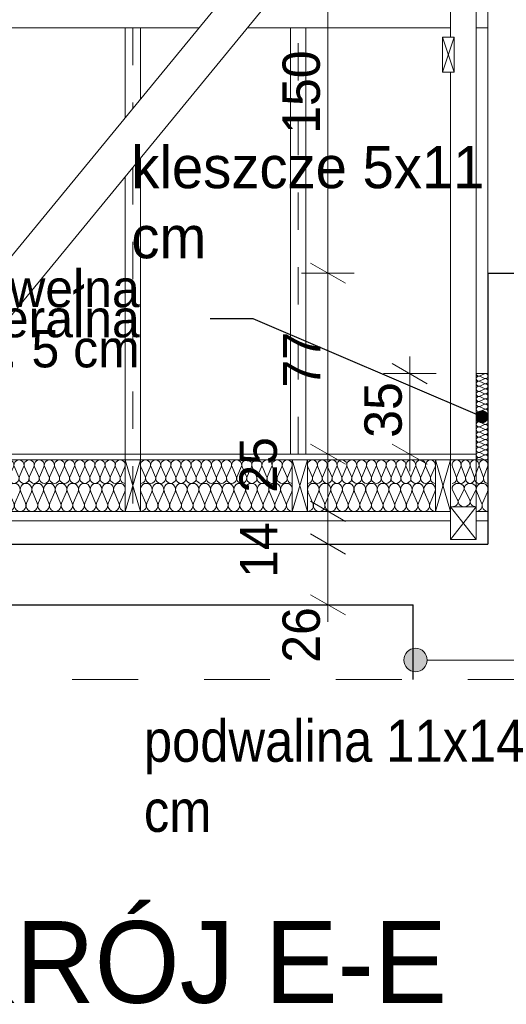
# Model space of a CAD drawing. Extents: x -547885 to -186295, y -25370 to 156194.
# Tile 138 of 256: x -457680 to -455597, y -7930 to -3715. Entities that reach past the tile are written whole.
import ezdxf

# ---------------------------------------------------------------- set-up
doc = ezdxf.new("R2010")
doc.units = 0
doc.header["$MEASUREMENT"] = 0
doc.linetypes.add('Dashed', pattern=[564.444447, 282.222223, -282.222223])
doc.linetypes.add('Przerywana', pattern=[320, 160, -160])
for name, color, linetype in [('Arch ocieplenie', 7, 'Continuous'), ('Arch opisy', 7, 'Continuous'), ('INWENT WYMIARY', 7, 'Continuous')]:
    doc.layers.add(name, color=color, linetype=linetype)
for name, color, linetype, lineweight, true_color in [('Arch ocieplenie_Nr_Pióra__4', 7, 'Continuous', 13, 0x029e21), ('Arch ocieplenie_Nr_Pióra__44', 7, 'Continuous', 9, 0x029e21), ('Arch wykończenie_Nr_Pióra__3', 7, 'Continuous', 18, 0xff6600), ('INWENT KONST. DREWNIANA_Nr_Pióra__2', 7, 'Continuous', 13, 0x7f7f7f)]:
    doc.layers.add(name, color=color, linetype=linetype, lineweight=lineweight, true_color=true_color)
for name, color, linetype, lineweight in [('Arch opisy_Nr_Pióra__21', 7, 'Continuous', 9), ('Arch stropy_Nr_Pióra__21', 7, 'Continuous', 9), ('Arch stropy_Nr_Pióra__41', 7, 'Continuous', 15), ('INWENT KONST. DREWNIANA_Nr_Pióra__21', 7, 'Continuous', 9), ('INWENT KONST. DREWNIANA_Nr_Pióra__46', 5, 'Continuous', 13), ('INWENT OPISY_Nr_Pióra__21', 7, 'Continuous', 9), ('INWENT STROPY_Nr_Pióra__1', 7, 'Continuous', 25), ('INWENT STROPY_Nr_Pióra__21', 7, 'Continuous', 9), ('INWENT WYMIARY_Nr_Pióra__21', 7, 'Continuous', 9), ('INWENT.ŚCIANY_Nr_Pióra__1', 7, 'Continuous', 25), ('INWENT.ŚCIANY_Nr_Pióra__21', 7, 'Continuous', 9)]:
    doc.layers.add(name, color=color, linetype=linetype, lineweight=lineweight)
doc.styles.add('GENERATED_STYLE_2', font='txt')
doc.styles.add('GENERATED_STYLE_5', font='txt')
doc.styles.add('GENERATED_STYLE_6', font='txt')
doc.dimstyles.new('GENERATED_STYLE__13', dxfattribs={"dimtxt": 0.18, "dimasz": 109.44, "dimexe": 0.18, "dimexo": 0.0625, "dimgap": 0.09, "dimtad": 0, "dimtih": 1, "dimtoh": 1, "dimdec": 4, "dimzin": 0, "dimdsep": 46, "dimcen": 0.09, "dimadec": 0, "dimazin": 0, "dimtfac": 1, "dimtdec": 4, "dimtmove": 0, "dimatfit": 3, "dimldrblk": 'ARROWHEAD_11', "dimfxl": 0, "dimtolj": 1, "dimtzin": 0, "dimarcsym": 0})
doc.dimstyles.new('GENERATED_STYLE__7', dxfattribs={"dimtxt": 160.000002, "dimasz": 114, "dimexe": 0.18, "dimexo": 0, "dimgap": 0.09, "dimtad": 1, "dimdec": 0, "dimlfac": 0.1, "dimzin": 0, "dimdsep": 46, "dimtxsty": 'GENERATED_STYLE_2', "dimblk": 'ARROWHEAD_2', "dimblk1": 'ARROWHEAD_2', "dimblk2": 'ARROWHEAD_2', "dimcen": 0.09, "dimclrd": 7, "dimclre": 7, "dimclrt": 7, "dimazin": 0, "dimtfac": 1, "dimtdec": 4, "dimtmove": 0, "dimatfit": 3, "dimfxl": 0, "dimtolj": 1, "dimtzin": 0, "dimarcsym": 0})

# ---------------------------------------------------------------- blocks, each defined once
blk = doc.blocks.new('Izolacja cieplna 14_126', base_point=(-455828.8, -5699.6))
at = {"layer": 'Arch ocieplenie_Nr_Pióra__44', "linetype": 'Continuous'}
for p, q in [((-455827.1, -5629.4), (-455811.2, -5669.8)), ((-455808, -5669.8), (-455792, -5629.4)), ((-455788.8, -5629.4), (-455772.8, -5669.8)), ((-455769.6, -5669.8), (-455753.6, -5629.4)), ((-455750.4, -5629.4), (-455734.4, -5669.8)), ((-455731.2, -5669.8), (-455715.3, -5629.4)), ((-455712, -5629.4), (-455696.1, -5669.8)), ((-455692.8, -5669.8), (-455676.9, -5629.4))]:
    blk.add_line(p, q, dxfattribs=at)
for centre, start_param, end_param in [((-455809.6, -5620.9), 4.299595, 8.266775), ((-455771.2, -5620.9), 4.299595, 8.266775), ((-455732.8, -5620.9), 4.299595, 8.266775), ((-455694.5, -5620.9), 4.299595, 8.266775), ((-455828.8, -5678.3), 3.141593, 5.125182), ((-455790.4, -5678.3), 1.158004, 5.125183), ((-455752, -5678.3), 1.158004, 5.125183), ((-455713.6, -5678.3), 1.158004, 5.125183), ((-455675.3, -5678.3), 1.158004, 3.141593)]:
    blk.add_ellipse(centre, major_axis=(0, 21.3), ratio=0.902051, start_param=start_param, end_param=end_param, dxfattribs=at)
blk = doc.blocks.new('Izolacja cieplna 14_127', base_point=(-455828.8, -5799.6))
at = {"layer": 'Arch ocieplenie_Nr_Pióra__44', "linetype": 'Continuous'}
for p, q in [((-455826.6, -5729.4), (-455805.1, -5769.8)), ((-455800.7, -5769.8), (-455779.2, -5729.4)), ((-455774.8, -5729.4), (-455753.3, -5769.8)), ((-455749, -5769.8), (-455727.4, -5729.4))]:
    blk.add_line(p, q, dxfattribs=at)
for centre, start_param, end_param in [((-455802.9, -5720.9), 5.870392, 9.837571), ((-455751.1, -5720.9), 5.870392, 9.837571), ((-455828.8, -5778.3), 4.712389, 6.695979), ((-455777, -5778.3), 2.7288, 6.695979), ((-455725.3, -5778.3), 2.7288, 4.712389)]:
    blk.add_ellipse(centre, major_axis=(25.9, 0), ratio=0.822098, start_param=start_param, end_param=end_param, dxfattribs=at)
blk = doc.blocks.new('Izolacja cieplna 14_133', base_point=(-455900.3, -5699.6))
at = {"layer": 'Arch ocieplenie_Nr_Pióra__44', "linetype": 'Continuous'}
for p, q in [((-456428.5, -5669.8), (-456446, -5629.4)), ((-456407.4, -5629.4), (-456424.9, -5669.8)), ((-456386.4, -5669.8), (-456403.9, -5629.4)), ((-456365.3, -5629.4), (-456382.8, -5669.8)), ((-456344.3, -5669.8), (-456361.8, -5629.4)), ((-456323.2, -5629.4), (-456340.7, -5669.8)), ((-456302.1, -5669.8), (-456319.7, -5629.4)), ((-456281.1, -5629.4), (-456298.6, -5669.8)), ((-456260, -5669.8), (-456277.5, -5629.4)), ((-456239, -5629.4), (-456256.5, -5669.8)), ((-456217.9, -5669.8), (-456235.4, -5629.4)), ((-456196.9, -5629.4), (-456214.4, -5669.8)), ((-456175.8, -5669.8), (-456193.3, -5629.4)), ((-456154.7, -5629.4), (-456172.3, -5669.8)), ((-456133.7, -5669.8), (-456151.2, -5629.4)), ((-456112.6, -5629.4), (-456130.1, -5669.8)), ((-456091.6, -5669.8), (-456109.1, -5629.4)), ((-456070.5, -5629.4), (-456088, -5669.8)), ((-456049.4, -5669.8), (-456067, -5629.4)), ((-456028.4, -5629.4), (-456045.9, -5669.8)), ((-456007.3, -5669.8), (-456024.9, -5629.4)), ((-455986.3, -5629.4), (-456003.8, -5669.8)), ((-455965.2, -5669.8), (-455982.7, -5629.4)), ((-455944.2, -5629.4), (-455961.7, -5669.8)), ((-455923.1, -5669.8), (-455940.6, -5629.4)), ((-455902, -5629.4), (-455919.6, -5669.8))]:
    blk.add_line(p, q, dxfattribs=at)
for centre, start_param, end_param in [((-456426.7, -5620.9), 1.158003, 5.125183), ((-456384.6, -5620.9), 1.158003, 5.125183), ((-456342.5, -5620.9), 1.158003, 5.125183), ((-456300.4, -5620.9), 1.158003, 5.125183), ((-456258.3, -5620.9), 1.158003, 5.125183), ((-456216.1, -5620.9), 1.158003, 5.125183), ((-456174, -5620.9), 1.158003, 5.125183), ((-456131.9, -5620.9), 1.158003, 5.125183), ((-456089.8, -5620.9), 1.158003, 5.125183), ((-456047.7, -5620.9), 1.158003, 5.125183), ((-456005.6, -5620.9), 1.158003, 5.125183), ((-455963.4, -5620.9), 1.158003, 5.125183), ((-455921.3, -5620.9), 1.158003, 5.125183), ((-456447.8, -5678.3), 0, 1.983589), ((-456405.7, -5678.3), 4.299595, 8.266774), ((-456363.5, -5678.3), 4.299595, 8.266774), ((-456321.4, -5678.3), 4.299595, 8.266774), ((-456279.3, -5678.3), 4.299595, 8.266774), ((-456237.2, -5678.3), 4.299595, 8.266774), ((-456195.1, -5678.3), 4.299595, 8.266774), ((-456153, -5678.3), 4.299595, 8.266774), ((-456110.9, -5678.3), 4.299595, 8.266774), ((-456068.7, -5678.3), 4.299595, 8.266774), ((-456026.6, -5678.3), 4.299595, 8.266774), ((-455984.5, -5678.3), 4.299595, 8.266774), ((-455942.4, -5678.3), 4.299595, 8.266774), ((-455900.3, -5678.3), 4.299596, 6.283185)]:
    blk.add_ellipse(centre, major_axis=(0, -21.3), ratio=0.990088, start_param=start_param, end_param=end_param, dxfattribs=at)
blk = doc.blocks.new('Izolacja cieplna 14_134', base_point=(-455900.3, -5819.6))
at = {"layer": 'Arch ocieplenie_Nr_Pióra__44', "linetype": 'Continuous'}
for p, q in [((-456425, -5783.9), (-456445.7, -5735.4)), ((-456400.1, -5735.4), (-456420.8, -5783.9)), ((-456375.2, -5783.9), (-456395.9, -5735.4)), ((-456350.3, -5735.4), (-456371, -5783.9)), ((-456325.4, -5783.9), (-456346.1, -5735.4)), ((-456300.5, -5735.4), (-456321.3, -5783.9)), ((-456275.7, -5783.9), (-456296.4, -5735.4)), ((-456250.8, -5735.4), (-456271.5, -5783.9)), ((-456225.9, -5783.9), (-456246.6, -5735.4)), ((-456201, -5735.4), (-456221.7, -5783.9)), ((-456176.1, -5783.9), (-456196.8, -5735.4)), ((-456151.2, -5735.4), (-456171.9, -5783.9)), ((-456126.3, -5783.9), (-456147, -5735.4)), ((-456101.5, -5735.4), (-456122.2, -5783.9)), ((-456076.6, -5783.9), (-456097.3, -5735.4)), ((-456051.7, -5735.4), (-456072.4, -5783.9)), ((-456026.8, -5783.9), (-456047.5, -5735.4)), ((-456001.9, -5735.4), (-456022.6, -5783.9)), ((-455977, -5783.9), (-455997.7, -5735.4)), ((-455952.1, -5735.4), (-455972.8, -5783.9)), ((-455927.3, -5783.9), (-455948, -5735.4)), ((-455902.4, -5735.4), (-455923.1, -5783.9))]:
    blk.add_line(p, q, dxfattribs=at)
for centre, start_param, end_param in [((-456422.9, -5725.1), 1.158003, 5.125183), ((-456373.1, -5725.1), 1.158003, 5.125183), ((-456323.3, -5725.1), 1.158003, 5.125183), ((-456273.6, -5725.1), 1.158003, 5.125183), ((-456223.8, -5725.1), 1.158003, 5.125183), ((-456174, -5725.1), 1.158003, 5.125183), ((-456124.3, -5725.1), 1.158003, 5.125183), ((-456074.5, -5725.1), 1.158003, 5.125183), ((-456024.7, -5725.1), 1.158003, 5.125183), ((-455974.9, -5725.1), 1.158003, 5.125183), ((-455925.2, -5725.1), 1.158003, 5.125183), ((-456447.8, -5794.1), 6.283185, 8.266774), ((-456398, -5794.1), 4.299595, 8.266774), ((-456348.2, -5794.1), 4.299595, 8.266774), ((-456298.5, -5794.1), 4.299595, 8.266774), ((-456248.7, -5794.1), 4.299595, 8.266774), ((-456198.9, -5794.1), 4.299595, 8.266774), ((-456149.1, -5794.1), 4.299595, 8.266774), ((-456099.4, -5794.1), 4.299595, 8.266774), ((-456049.6, -5794.1), 4.299595, 8.266774), ((-455999.8, -5794.1), 4.299595, 8.266774), ((-455950, -5794.1), 4.299595, 8.266774), ((-455900.3, -5794.1), 4.299596, 6.283185)]:
    blk.add_ellipse(centre, major_axis=(0, -25.5), ratio=0.975119, start_param=start_param, end_param=end_param, dxfattribs=at)
blk = doc.blocks.new('Izolacja cieplna 14_137', base_point=(-457227.8, -5699.6))
at = {"layer": 'Arch ocieplenie_Nr_Pióra__4', "linetype": 'Continuous'}
for p, q in [((-457857.9, -5669.8), (-457876, -5629.4)), ((-457836.3, -5629.4), (-457854.3, -5669.8)), ((-457814.6, -5669.8), (-457832.6, -5629.4)), ((-457792.9, -5629.4), (-457811, -5669.8)), ((-457771.3, -5669.8), (-457789.3, -5629.4)), ((-457749.6, -5629.4), (-457767.6, -5669.8)), ((-457727.9, -5669.8), (-457746, -5629.4)), ((-457706.3, -5629.4), (-457724.3, -5669.8)), ((-457684.6, -5669.8), (-457702.6, -5629.4)), ((-457662.9, -5629.4), (-457681, -5669.8)), ((-457641.3, -5669.8), (-457659.3, -5629.4)), ((-457619.6, -5629.4), (-457637.6, -5669.8)), ((-457597.9, -5669.8), (-457616, -5629.4)), ((-457576.3, -5629.4), (-457594.3, -5669.8)), ((-457554.6, -5669.8), (-457572.6, -5629.4)), ((-457532.9, -5629.4), (-457551, -5669.8)), ((-457511.3, -5669.8), (-457529.3, -5629.4)), ((-457489.6, -5629.4), (-457507.6, -5669.8)), ((-457467.9, -5669.8), (-457486, -5629.4)), ((-457446.3, -5629.4), (-457464.3, -5669.8)), ((-457424.6, -5669.8), (-457442.6, -5629.4)), ((-457402.9, -5629.4), (-457421, -5669.8)), ((-457381.3, -5669.8), (-457399.3, -5629.4)), ((-457359.6, -5629.4), (-457377.6, -5669.8)), ((-457337.9, -5669.8), (-457356, -5629.4)), ((-457316.3, -5629.4), (-457334.3, -5669.8)), ((-457294.6, -5669.8), (-457312.6, -5629.4)), ((-457272.9, -5629.4), (-457291, -5669.8)), ((-457251.3, -5669.8), (-457269.3, -5629.4)), ((-457229.6, -5629.4), (-457247.6, -5669.8))]:
    blk.add_line(p, q, dxfattribs=at)
for centre, start_param, end_param in [((-457856.1, -5620.9), 2.728799, 6.695979), ((-457812.8, -5620.9), 2.728799, 6.695979), ((-457769.4, -5620.9), 2.728799, 6.695979), ((-457726.1, -5620.9), 2.728799, 6.695979), ((-457682.8, -5620.9), 2.728799, 6.695979), ((-457639.4, -5620.9), 2.728799, 6.695979), ((-457596.1, -5620.9), 2.728799, 6.695979), ((-457552.8, -5620.9), 2.728799, 6.695979), ((-457509.4, -5620.9), 2.728799, 6.695979), ((-457466.1, -5620.9), 2.728799, 6.695979), ((-457422.8, -5620.9), 2.728799, 6.695979), ((-457379.4, -5620.9), 2.728799, 6.695979), ((-457336.1, -5620.9), 2.728799, 6.695979), ((-457292.8, -5620.9), 2.728799, 6.695979), ((-457249.4, -5620.9), 2.728799, 6.695979), ((-457877.8, -5678.3), 1.570796, 3.554385), ((-457834.4, -5678.3), 5.870392, 9.837571), ((-457791.1, -5678.3), 5.870392, 9.837571), ((-457747.8, -5678.3), 5.870392, 9.837571), ((-457704.4, -5678.3), 5.870392, 9.837571), ((-457661.1, -5678.3), 5.870392, 9.837571), ((-457617.8, -5678.3), 5.870392, 9.837571), ((-457574.4, -5678.3), 5.870392, 9.837571), ((-457531.1, -5678.3), 5.870392, 9.837571), ((-457487.8, -5678.3), 5.870392, 9.837571), ((-457444.4, -5678.3), 5.870392, 9.837571), ((-457401.1, -5678.3), 5.870392, 9.837571), ((-457357.8, -5678.3), 5.870392, 9.837571), ((-457314.4, -5678.3), 5.870392, 9.837571), ((-457271.1, -5678.3), 5.870392, 9.837571), ((-457227.8, -5678.3), 5.870392, 7.853982)]:
    blk.add_ellipse(centre, major_axis=(-21.7, 0), ratio=0.981623, start_param=start_param, end_param=end_param, dxfattribs=at)
blk = doc.blocks.new('Izolacja cieplna 14_138', base_point=(-457227.8, -5819.6))
at = {"layer": 'Arch ocieplenie_Nr_Pióra__44', "linetype": 'Continuous'}
for p, q in [((-457854.9, -5783.9), (-457875.7, -5735.4)), ((-457829.9, -5735.4), (-457850.7, -5783.9)), ((-457804.9, -5783.9), (-457825.7, -5735.4)), ((-457779.9, -5735.4), (-457800.7, -5783.9)), ((-457754.9, -5783.9), (-457775.7, -5735.4)), ((-457729.9, -5735.4), (-457750.7, -5783.9)), ((-457704.9, -5783.9), (-457725.7, -5735.4)), ((-457679.9, -5735.4), (-457700.7, -5783.9)), ((-457654.9, -5783.9), (-457675.7, -5735.4)), ((-457629.9, -5735.4), (-457650.7, -5783.9)), ((-457604.9, -5783.9), (-457625.7, -5735.4)), ((-457579.9, -5735.4), (-457600.7, -5783.9)), ((-457554.9, -5783.9), (-457575.7, -5735.4)), ((-457529.9, -5735.4), (-457550.7, -5783.9)), ((-457504.9, -5783.9), (-457525.7, -5735.4)), ((-457479.9, -5735.4), (-457500.7, -5783.9)), ((-457454.9, -5783.9), (-457475.7, -5735.4)), ((-457429.9, -5735.4), (-457450.7, -5783.9)), ((-457404.9, -5783.9), (-457425.7, -5735.4)), ((-457379.9, -5735.4), (-457400.7, -5783.9)), ((-457354.9, -5783.9), (-457375.7, -5735.4)), ((-457329.9, -5735.4), (-457350.7, -5783.9)), ((-457304.9, -5783.9), (-457325.7, -5735.4)), ((-457279.9, -5735.4), (-457300.7, -5783.9)), ((-457254.9, -5783.9), (-457275.7, -5735.4)), ((-457229.9, -5735.4), (-457250.7, -5783.9))]:
    blk.add_line(p, q, dxfattribs=at)
for centre, start_param, end_param in [((-457852.8, -5725.1), 1.158003, 5.125183), ((-457802.8, -5725.1), 1.158003, 5.125183), ((-457752.8, -5725.1), 1.158003, 5.125183), ((-457702.8, -5725.1), 1.158003, 5.125183), ((-457652.8, -5725.1), 1.158003, 5.125183), ((-457602.8, -5725.1), 1.158003, 5.125183), ((-457552.8, -5725.1), 1.158003, 5.125183), ((-457502.8, -5725.1), 1.158003, 5.125183), ((-457452.8, -5725.1), 1.158003, 5.125183), ((-457402.8, -5725.1), 1.158003, 5.125183), ((-457352.8, -5725.1), 1.158003, 5.125183), ((-457302.8, -5725.1), 1.158003, 5.125183), ((-457252.8, -5725.1), 1.158003, 5.125183), ((-457877.8, -5794.1), 6.283185, 8.266774), ((-457827.8, -5794.1), 4.299595, 8.266774), ((-457777.8, -5794.1), 4.299595, 8.266774), ((-457727.8, -5794.1), 4.299595, 8.266774), ((-457677.8, -5794.1), 4.299595, 8.266774), ((-457627.8, -5794.1), 4.299595, 8.266774), ((-457577.8, -5794.1), 4.299595, 8.266774), ((-457527.8, -5794.1), 4.299595, 8.266774), ((-457477.8, -5794.1), 4.299595, 8.266774), ((-457427.8, -5794.1), 4.299595, 8.266774), ((-457377.8, -5794.1), 4.299595, 8.266774), ((-457327.8, -5794.1), 4.299595, 8.266774), ((-457277.8, -5794.1), 4.299595, 8.266774), ((-457227.8, -5794.1), 4.299596, 6.283185)]:
    blk.add_ellipse(centre, major_axis=(0, -25.5), ratio=0.979571, start_param=start_param, end_param=end_param, dxfattribs=at)
blk = doc.blocks.new('Izolacja cieplna 14_139', base_point=(-456512.8, -5699.6))
at = {"layer": 'Arch ocieplenie_Nr_Pióra__44', "linetype": 'Continuous'}
for p, q in [((-457142.9, -5669.8), (-457161, -5629.4)), ((-457121.3, -5629.4), (-457139.3, -5669.8)), ((-457099.6, -5669.8), (-457117.6, -5629.4)), ((-457077.9, -5629.4), (-457096, -5669.8)), ((-457056.3, -5669.8), (-457074.3, -5629.4)), ((-457034.6, -5629.4), (-457052.6, -5669.8)), ((-457012.9, -5669.8), (-457031, -5629.4)), ((-456991.3, -5629.4), (-457009.3, -5669.8)), ((-456969.6, -5669.8), (-456987.6, -5629.4)), ((-456947.9, -5629.4), (-456966, -5669.8)), ((-456926.3, -5669.8), (-456944.3, -5629.4)), ((-456904.6, -5629.4), (-456922.6, -5669.8)), ((-456882.9, -5669.8), (-456901, -5629.4)), ((-456861.3, -5629.4), (-456879.3, -5669.8)), ((-456839.6, -5669.8), (-456857.6, -5629.4)), ((-456817.9, -5629.4), (-456836, -5669.8)), ((-456796.3, -5669.8), (-456814.3, -5629.4)), ((-456774.6, -5629.4), (-456792.6, -5669.8)), ((-456752.9, -5669.8), (-456771, -5629.4)), ((-456731.3, -5629.4), (-456749.3, -5669.8)), ((-456709.6, -5669.8), (-456727.6, -5629.4)), ((-456687.9, -5629.4), (-456706, -5669.8)), ((-456666.3, -5669.8), (-456684.3, -5629.4)), ((-456644.6, -5629.4), (-456662.6, -5669.8)), ((-456622.9, -5669.8), (-456641, -5629.4)), ((-456601.3, -5629.4), (-456619.3, -5669.8)), ((-456579.6, -5669.8), (-456597.6, -5629.4)), ((-456557.9, -5629.4), (-456576, -5669.8)), ((-456536.3, -5669.8), (-456554.3, -5629.4)), ((-456514.6, -5629.4), (-456532.6, -5669.8))]:
    blk.add_line(p, q, dxfattribs=at)
for centre, start_param, end_param in [((-457141.1, -5620.9), 2.728799, 6.695979), ((-457097.8, -5620.9), 2.728799, 6.695979), ((-457054.4, -5620.9), 2.728799, 6.695979), ((-457011.1, -5620.9), 2.728799, 6.695979), ((-456967.8, -5620.9), 2.728799, 6.695979), ((-456924.4, -5620.9), 2.728799, 6.695979), ((-456881.1, -5620.9), 2.728799, 6.695979), ((-456837.8, -5620.9), 2.728799, 6.695979), ((-456794.4, -5620.9), 2.728799, 6.695979), ((-456751.1, -5620.9), 2.728799, 6.695979), ((-456707.8, -5620.9), 2.728799, 6.695979), ((-456664.4, -5620.9), 2.728799, 6.695979), ((-456621.1, -5620.9), 2.728799, 6.695979), ((-456577.8, -5620.9), 2.728799, 6.695979), ((-456534.4, -5620.9), 2.728799, 6.695979), ((-457162.8, -5678.3), 1.570796, 3.554385), ((-457119.4, -5678.3), 5.870392, 9.837571), ((-457076.1, -5678.3), 5.870392, 9.837571), ((-457032.8, -5678.3), 5.870392, 9.837571), ((-456989.4, -5678.3), 5.870392, 9.837571), ((-456946.1, -5678.3), 5.870392, 9.837571), ((-456902.8, -5678.3), 5.870392, 9.837571), ((-456859.4, -5678.3), 5.870392, 9.837571), ((-456816.1, -5678.3), 5.870392, 9.837571), ((-456772.8, -5678.3), 5.870392, 9.837571), ((-456729.4, -5678.3), 5.870392, 9.837571), ((-456686.1, -5678.3), 5.870392, 9.837571), ((-456642.8, -5678.3), 5.870392, 9.837571), ((-456599.4, -5678.3), 5.870392, 9.837571), ((-456556.1, -5678.3), 5.870392, 9.837571), ((-456512.8, -5678.3), 5.870392, 7.853982)]:
    blk.add_ellipse(centre, major_axis=(-21.7, 0), ratio=0.981623, start_param=start_param, end_param=end_param, dxfattribs=at)
blk = doc.blocks.new('Izolacja cieplna 14_140', base_point=(-456512.8, -5819.6))
at = {"layer": 'Arch ocieplenie_Nr_Pióra__44', "linetype": 'Continuous'}
for p, q in [((-457139.9, -5783.9), (-457160.7, -5735.4)), ((-457114.9, -5735.4), (-457135.7, -5783.9)), ((-457089.9, -5783.9), (-457110.7, -5735.4)), ((-457064.9, -5735.4), (-457085.7, -5783.9)), ((-457039.9, -5783.9), (-457060.7, -5735.4)), ((-457014.9, -5735.4), (-457035.7, -5783.9)), ((-456989.9, -5783.9), (-457010.7, -5735.4)), ((-456964.9, -5735.4), (-456985.7, -5783.9)), ((-456939.9, -5783.9), (-456960.7, -5735.4)), ((-456914.9, -5735.4), (-456935.7, -5783.9)), ((-456889.9, -5783.9), (-456910.7, -5735.4)), ((-456864.9, -5735.4), (-456885.7, -5783.9)), ((-456839.9, -5783.9), (-456860.7, -5735.4)), ((-456814.9, -5735.4), (-456835.7, -5783.9)), ((-456789.9, -5783.9), (-456810.7, -5735.4)), ((-456764.9, -5735.4), (-456785.7, -5783.9)), ((-456739.9, -5783.9), (-456760.7, -5735.4)), ((-456714.9, -5735.4), (-456735.7, -5783.9)), ((-456689.9, -5783.9), (-456710.7, -5735.4)), ((-456664.9, -5735.4), (-456685.7, -5783.9)), ((-456639.9, -5783.9), (-456660.7, -5735.4)), ((-456614.9, -5735.4), (-456635.7, -5783.9)), ((-456589.9, -5783.9), (-456610.7, -5735.4)), ((-456564.9, -5735.4), (-456585.7, -5783.9)), ((-456539.9, -5783.9), (-456560.7, -5735.4)), ((-456514.9, -5735.4), (-456535.7, -5783.9))]:
    blk.add_line(p, q, dxfattribs=at)
for centre, start_param, end_param in [((-457137.8, -5725.1), 1.158003, 5.125183), ((-457087.8, -5725.1), 1.158003, 5.125183), ((-457037.8, -5725.1), 1.158003, 5.125183), ((-456987.8, -5725.1), 1.158003, 5.125183), ((-456937.8, -5725.1), 1.158003, 5.125183), ((-456887.8, -5725.1), 1.158003, 5.125183), ((-456837.8, -5725.1), 1.158003, 5.125183), ((-456787.8, -5725.1), 1.158003, 5.125183), ((-456737.8, -5725.1), 1.158003, 5.125183), ((-456687.8, -5725.1), 1.158003, 5.125183), ((-456637.8, -5725.1), 1.158003, 5.125183), ((-456587.8, -5725.1), 1.158003, 5.125183), ((-456537.8, -5725.1), 1.158003, 5.125183), ((-457162.8, -5794.1), 6.283185, 8.266774), ((-457112.8, -5794.1), 4.299595, 8.266774), ((-457062.8, -5794.1), 4.299595, 8.266774), ((-457012.8, -5794.1), 4.299595, 8.266774), ((-456962.8, -5794.1), 4.299595, 8.266774), ((-456912.8, -5794.1), 4.299595, 8.266774), ((-456862.8, -5794.1), 4.299595, 8.266774), ((-456812.8, -5794.1), 4.299595, 8.266774), ((-456762.8, -5794.1), 4.299595, 8.266774), ((-456712.8, -5794.1), 4.299595, 8.266774), ((-456662.8, -5794.1), 4.299595, 8.266774), ((-456612.8, -5794.1), 4.299595, 8.266774), ((-456562.8, -5794.1), 4.299595, 8.266774), ((-456512.8, -5794.1), 4.299596, 6.283185)]:
    blk.add_ellipse(centre, major_axis=(0, -25.5), ratio=0.979571, start_param=start_param, end_param=end_param, dxfattribs=at)
blk = doc.blocks.new('Izolacja cieplna 14_141', base_point=(-455725.3, -5819.6))
at = {"layer": 'Arch ocieplenie_Nr_Pióra__44', "linetype": 'Continuous'}
for p, q in [((-455723.2, -5735.4), (-455702.4, -5783.9)), ((-455698.2, -5783.9), (-455677.4, -5735.4))]:
    blk.add_line(p, q, dxfattribs=at)
for centre, start_param, end_param in [((-455700.3, -5725.1), 4.299595, 8.266775), ((-455725.3, -5794.1), 3.141593, 5.125182), ((-455675.3, -5794.1), 1.158004, 3.141593)]:
    blk.add_ellipse(centre, major_axis=(0, 25.5), ratio=0.979567, start_param=start_param, end_param=end_param, dxfattribs=at)
blk = doc.blocks.new('Izolacja cieplna 14_170', base_point=(-455725.3, -5229.6))
at = {"layer": 'Arch ocieplenie_Nr_Pióra__44', "linetype": 'Continuous'}
for p, q in [((-455690.2, -5230.5), (-455710.4, -5239.6)), ((-455710.4, -5241.4), (-455690.2, -5250.5)), ((-455690.2, -5252.3), (-455710.4, -5261.3)), ((-455710.4, -5263.2), (-455690.2, -5272.2)), ((-455690.2, -5274.1), (-455710.4, -5283.1)), ((-455710.4, -5284.9), (-455690.2, -5294)), ((-455690.2, -5295.8), (-455710.4, -5304.9)), ((-455710.4, -5306.7), (-455690.2, -5315.8)), ((-455690.2, -5317.6), (-455710.4, -5326.6)), ((-455710.4, -5328.5), (-455690.2, -5337.5)), ((-455690.2, -5339.3), (-455710.4, -5348.4)), ((-455710.4, -5350.2), (-455690.2, -5359.3)), ((-455690.2, -5361.1), (-455710.4, -5370.2)), ((-455710.4, -5372), (-455690.2, -5381)), ((-455690.2, -5382.9), (-455710.4, -5391.9)), ((-455710.4, -5393.8), (-455690.2, -5402.8)), ((-455690.2, -5404.6), (-455710.4, -5413.7)), ((-455710.4, -5415.5), (-455690.2, -5424.6)), ((-455690.2, -5426.4), (-455710.4, -5435.5)), ((-455710.4, -5437.3), (-455690.2, -5446.3)), ((-455690.2, -5448.2), (-455710.4, -5457.2)), ((-455710.4, -5459.1), (-455690.2, -5468.1)), ((-455690.2, -5469.9), (-455710.4, -5479)), ((-455710.4, -5480.8), (-455690.2, -5489.9)), ((-455690.2, -5491.7), (-455710.4, -5500.8)), ((-455710.4, -5502.6), (-455690.2, -5511.6)), ((-455690.2, -5513.5), (-455710.4, -5522.5)), ((-455710.4, -5524.3), (-455690.2, -5533.4)), ((-455690.2, -5535.2), (-455710.4, -5544.3)), ((-455710.4, -5546.1), (-455690.2, -5555.2)), ((-455690.2, -5557), (-455710.4, -5566)), ((-455710.4, -5567.9), (-455690.2, -5576.9)), ((-455690.2, -5578.8), (-455710.4, -5587.8)), ((-455710.4, -5589.6), (-455690.2, -5598.7))]:
    blk.add_line(p, q, dxfattribs=at)
for centre, start_param, end_param in [((-455714.6, -5251.4), 2.7288, 6.695979), ((-455714.6, -5273.1), 2.7288, 6.695979), ((-455714.6, -5229.6), 4.712389, 6.695979), ((-455685.9, -5240.5), 5.870392, 9.837571), ((-455685.9, -5262.3), 5.870392, 9.837571), ((-455714.6, -5294.9), 2.7288, 6.695979), ((-455714.6, -5316.7), 2.7288, 6.695979), ((-455685.9, -5284), 5.870392, 9.837571), ((-455685.9, -5305.8), 5.870392, 9.837571), ((-455714.6, -5338.4), 2.7288, 6.695979), ((-455714.6, -5360.2), 2.7288, 6.695979), ((-455685.9, -5327.6), 5.870392, 9.837571), ((-455685.9, -5349.3), 5.870392, 9.837571), ((-455714.6, -5382), 2.7288, 6.695979), ((-455714.6, -5403.7), 2.7288, 6.695979), ((-455685.9, -5371.1), 5.870392, 9.837571), ((-455685.9, -5392.8), 5.870392, 9.837571), ((-455714.6, -5425.5), 2.7288, 6.695979), ((-455714.6, -5447.3), 2.7288, 6.695979), ((-455685.9, -5414.6), 5.870392, 9.837571), ((-455685.9, -5436.4), 5.870392, 9.837571), ((-455714.6, -5469), 2.7288, 6.695979), ((-455714.6, -5490.8), 2.7288, 6.695979), ((-455685.9, -5458.1), 5.870392, 9.837571), ((-455685.9, -5479.9), 5.870392, 9.837571), ((-455714.6, -5512.6), 2.7288, 6.695979), ((-455685.9, -5501.7), 5.870392, 9.837571), ((-455685.9, -5523.4), 5.870392, 9.837571), ((-455714.6, -5534.3), 2.7288, 6.695979), ((-455714.6, -5556.1), 2.7288, 6.695979), ((-455685.9, -5545.2), 5.870392, 9.837571), ((-455685.9, -5567), 5.870392, 9.837571), ((-455714.6, -5577.8), 2.7288, 6.695979), ((-455714.6, -5599.6), 2.7288, 4.712389), ((-455685.9, -5588.7), 5.870392, 9.837571)]:
    blk.add_ellipse(centre, major_axis=(0, -10.9), ratio=0.977172, start_param=start_param, end_param=end_param, dxfattribs=at)
blk = doc.blocks.new('*D431')
at = {"layer": 'INWENT WYMIARY_Nr_Pióra__21', "linetype": 'Continuous'}
for p, q in [((-456435.6, -5916.3), (-456285.6, -6002.9)), ((-456248.1, -5959.6), (-456473.1, -5959.6)), ((-456360.6, -6219.6), (-456360.6, -5959.6)), ((-456435.6, -6176.3), (-456285.6, -6262.9)), ((-456248.1, -6219.6), (-456473.1, -6219.6)), ((-456360.6, -6293), (-456360.6, -6219.6))]:
    blk.add_line(p, q, dxfattribs=at)
at = {"layer": 'INWENT WYMIARY_Nr_Pióra__21', "char_height": 160, "attachment_point": 7, "rotation": 90, "style": 'GENERATED_STYLE_2'}
for s, insert in [('{150}', (-456392.6, -4203.2)), ('{77}', (-456392.6, -5289.5)), ('{25}', (-456576.6, -5739.6)), ('{14}', (-456576.6, -6104.4)), ('{26}', (-456392.6, -6467.8))]:
    blk.add_mtext(s, dxfattribs=dict(at, insert=insert))
blk = doc.blocks.new('ARROWHEAD_2')
at = {"color": 0, "linetype": 'Continuous', "lineweight": 0}
for p, q in [((-0.378, -0.655), (0.378, 0.655)), ((0, 0), (-1, 0))]:
    blk.add_line(p, q, dxfattribs=at)
blk = doc.blocks.new('*D432')
at = {"layer": 'INWENT WYMIARY_Nr_Pióra__21', "linetype": 'Continuous'}
for p, q in [((-456435.6, -5776.3), (-456285.6, -5862.9)), ((-456248.1, -5819.6), (-456473.1, -5819.6)), ((-456360.6, -5959.6), (-456360.6, -5819.6)), ((-456435.6, -5916.3), (-456285.6, -6002.9)), ((-456248.1, -5959.6), (-456473.1, -5959.6))]:
    blk.add_line(p, q, dxfattribs=at)
at = {"layer": 'INWENT WYMIARY_Nr_Pióra__21', "char_height": 160, "attachment_point": 7, "rotation": 90, "style": 'GENERATED_STYLE_2'}
for s, insert in [('{150}', (-456392.6, -4203.2)), ('{77}', (-456392.6, -5289.5)), ('{25}', (-456576.6, -5739.6)), ('{14}', (-456576.6, -6104.4)), ('{26}', (-456392.6, -6467.8))]:
    blk.add_mtext(s, dxfattribs=dict(at, insert=insert))
blk = doc.blocks.new('*D433')
at = {"layer": 'INWENT WYMIARY_Nr_Pióra__21', "linetype": 'Continuous'}
for p, q in [((-456435.6, -5531.3), (-456285.6, -5617.9)), ((-456248.1, -5574.6), (-456473.1, -5574.6)), ((-456360.6, -5819.6), (-456360.6, -5574.6)), ((-456435.6, -5776.3), (-456285.6, -5862.9)), ((-456248.1, -5819.6), (-456473.1, -5819.6))]:
    blk.add_line(p, q, dxfattribs=at)
at = {"layer": 'INWENT WYMIARY_Nr_Pióra__21', "char_height": 160, "attachment_point": 7, "rotation": 90, "style": 'GENERATED_STYLE_2'}
for s, insert in [('{150}', (-456392.6, -4203.2)), ('{77}', (-456392.6, -5289.5)), ('{25}', (-456576.6, -5739.6)), ('{14}', (-456576.6, -6104.4)), ('{26}', (-456392.6, -6467.8))]:
    blk.add_mtext(s, dxfattribs=dict(at, insert=insert))
blk = doc.blocks.new('*D434')
at = {"layer": 'INWENT WYMIARY_Nr_Pióra__21', "linetype": 'Continuous'}
for p, q in [((-456435.6, -4756.3), (-456285.6, -4842.9)), ((-456248.1, -4799.6), (-456473.1, -4799.6)), ((-456360.6, -5574.6), (-456360.6, -4799.6)), ((-456435.6, -5531.3), (-456285.6, -5617.9)), ((-456248.1, -5574.6), (-456473.1, -5574.6))]:
    blk.add_line(p, q, dxfattribs=at)
at = {"layer": 'INWENT WYMIARY_Nr_Pióra__21', "char_height": 160, "attachment_point": 7, "rotation": 90, "style": 'GENERATED_STYLE_2'}
for s, insert in [('{150}', (-456392.6, -4203.2)), ('{77}', (-456392.6, -5289.5)), ('{25}', (-456576.6, -5739.6)), ('{14}', (-456576.6, -6104.4)), ('{26}', (-456392.6, -6467.8))]:
    blk.add_mtext(s, dxfattribs=dict(at, insert=insert))
blk = doc.blocks.new('*D435')
at = {"layer": 'INWENT WYMIARY_Nr_Pióra__21', "linetype": 'Continuous'}
for p, q in [((-456360.6, -3299.6), (-456360.6, -3226.3)), ((-456285.6, -3342.9), (-456435.6, -3256.3)), ((-456248.1, -3299.6), (-456473.1, -3299.6)), ((-456360.6, -4799.6), (-456360.6, -3299.6)), ((-456435.6, -4756.3), (-456285.6, -4842.9)), ((-456248.1, -4799.6), (-456473.1, -4799.6))]:
    blk.add_line(p, q, dxfattribs=at)
at = {"layer": 'INWENT WYMIARY_Nr_Pióra__21', "char_height": 160, "attachment_point": 7, "rotation": 90, "style": 'GENERATED_STYLE_2'}
for s, insert in [('{150}', (-456392.6, -4203.2)), ('{77}', (-456392.6, -5289.5)), ('{25}', (-456576.6, -5739.6)), ('{14}', (-456576.6, -6104.4)), ('{26}', (-456392.6, -6467.8))]:
    blk.add_mtext(s, dxfattribs=dict(at, insert=insert))
blk = doc.blocks.new('*D504')
at = {"layer": 'INWENT WYMIARY_Nr_Pióra__21', "linetype": 'Continuous'}
for p, q in [((-456010.1, -5229.6), (-456010.1, -5156.3)), ((-455935.1, -5272.9), (-456085.1, -5186.3)), ((-455897.6, -5229.6), (-456122.6, -5229.6)), ((-456010.1, -5574.6), (-456010.1, -5229.6)), ((-456085.1, -5531.3), (-455935.1, -5617.9)), ((-455897.6, -5574.6), (-456122.6, -5574.6)), ((-456010.1, -5648), (-456010.1, -5574.6))]:
    blk.add_line(p, q, dxfattribs=at)
at = {"layer": 'INWENT WYMIARY_Nr_Pióra__21', "insert": (-456042.1, -5504.5), "char_height": 160, "attachment_point": 7, "rotation": 90, "style": 'GENERATED_STYLE_2'}
blk.add_mtext('{35}', dxfattribs=at)
blk = doc.blocks.new('ARROWHEAD_11')
at = {"color": 0, "linetype": 'Continuous', "lineweight": 0}
blk.add_line((0, 0), (-1, 0), dxfattribs=at)
at = {"color": 0, "linetype": 'Continuous', "lineweight": 0, "const_width": 0.25, "flags": 128}
blk.add_lwpolyline([(-0.125, 0, 1), (0.125, 0, 1)], format="xyb", close=True, dxfattribs=at)
blk = doc.blocks.new('Linia_81', base_point=(-455985.3, -6455.9))
at = {"layer": 'Arch opisy_Nr_Pióra__21', "linetype": 'Continuous'}
for points in [[(-455935.3, -6455.9), (-455939.1, -6436.8), (-455949.9, -6420.6), (-455966.1, -6409.7), (-455985.3, -6405.9), (-456004.4, -6409.7), (-456020.6, -6420.6), (-456031.5, -6436.8), (-456035.3, -6455.9), (-456031.5, -6475), (-456020.6, -6491.3), (-456004.4, -6502.1), (-455985.3, -6505.9), (-455966.1, -6502.1), (-455949.9, -6491.3), (-455939.1, -6475)], [(-455185.3, -6455.9), (-455189.1, -6436.8), (-455199.9, -6420.6), (-455216.1, -6409.7), (-455235.3, -6405.9), (-455254.4, -6409.7), (-455270.6, -6420.6), (-455281.5, -6436.8), (-455285.3, -6455.9), (-455281.5, -6475), (-455270.6, -6491.3), (-455254.4, -6502.1), (-455235.3, -6505.9), (-455216.1, -6502.1), (-455199.9, -6491.3), (-455189.1, -6475)]]:
    blk.add_hatch(color=256, dxfattribs=at).paths.add_polyline_path(points, flags=0)
blk.add_line((-455935.3, -6455.9), (-455285.3, -6455.9), dxfattribs=at)
for centre in [(-455985.3, -6455.9), (-455235.3, -6455.9)]:
    blk.add_circle(centre, 50, dxfattribs=at)

msp = doc.modelspace()

# ---------------------------------------------------------------- linework, layer by layer
at = {"layer": 'Arch stropy_Nr_Pióra__21', "linetype": 'Continuous'}
for p, q in [((-457227.8, -5599.6), (-457162.8, -5819.6)), ((-457227.8, -5819.6), (-457162.8, -5599.6)), ((-457227.8, -5599.6), (-457162.8, -5599.6)), ((-457227.8, -5819.6), (-457227.8, -5599.6)), ((-457162.8, -5599.6), (-457162.8, -5819.6)), ((-456512.8, -5599.6), (-456447.8, -5819.6)), ((-456512.8, -5819.6), (-456447.8, -5599.6)), ((-456512.8, -5599.6), (-456447.8, -5599.6)), ((-456512.8, -5819.6), (-456512.8, -5599.6)), ((-456447.8, -5599.6), (-456447.8, -5819.6)), ((-455900.3, -5599.6), (-455835.3, -5819.6)), ((-455900.3, -5819.6), (-455835.3, -5599.6)), ((-455900.3, -5599.6), (-455835.3, -5599.6)), ((-455900.3, -5819.6), (-455900.3, -5599.6)), ((-455835.3, -5599.6), (-455835.3, -5819.6)), ((-457162.8, -5819.6), (-457227.8, -5819.6)), ((-456447.8, -5819.6), (-456512.8, -5819.6)), ((-455835.3, -5819.6), (-455900.3, -5819.6))]:
    msp.add_line(p, q, dxfattribs=at)
at = {"layer": 'Arch stropy_Nr_Pióra__41', "linetype": 'Continuous'}
for p, q in [((-467175.1, -5599.6), (-455675.3, -5599.6)), ((-467125.1, -5574.6), (-455725.3, -5574.6))]:
    msp.add_line(p, q, dxfattribs=at)
at = {"layer": 'Arch wykończenie_Nr_Pióra__3', "linetype": 'Continuous'}
for p, q in [((-455725.3, -5599.6), (-455725.3, -5229.6)), ((-455725.3, -5229.6), (-455675.3, -5229.6))]:
    msp.add_line(p, q, dxfattribs=at)
at = {"layer": 'INWENT KONST. DREWNIANA_Nr_Pióra__2', "linetype": 'Continuous'}
for p, q in [((-457227.8, -4133.4), (-457227.8, -3749.6)), ((-457162.8, -3749.6), (-457162.8, -4054.2)), ((-457162.8, -4306.4), (-457162.8, -5819.6)), ((-457227.8, -5819.6), (-457227.8, -4385.5))]:
    msp.add_line(p, q, dxfattribs=at)
at = {"layer": 'INWENT KONST. DREWNIANA_Nr_Pióra__21', "linetype": 'Continuous'}
for p, q in [((-455725.3, -1609.6), (-455725.3, -5799.6)), ((-455835.3, -3789.6), (-455835.3, -1799.6)), ((-455835.3, -2437.5), (-458555.3, -5750.2)), ((-455835.3, -2689.6), (-458405.3, -5819.6)), ((-456912.6, -3749.6), (-458555.3, -3749.6)), ((-455835.3, -3749.6), (-456705.6, -3749.6)), ((-455675.3, -3749.6), (-455725.3, -3749.6)), ((-455870.3, -3789.6), (-455820.3, -3789.6)), ((-455870.3, -3939.6), (-455870.3, -3789.6)), ((-455870.3, -3789.6), (-455820.3, -3939.6)), ((-455870.3, -3939.6), (-455820.3, -3789.6)), ((-455820.3, -3789.6), (-455820.3, -3939.6)), ((-455820.3, -3939.6), (-455870.3, -3939.6)), ((-455835.3, -5799.6), (-455835.3, -3939.6)), ((-455835.3, -5939.6), (-455725.3, -5799.6)), ((-455725.3, -5939.6), (-455835.3, -5799.6)), ((-455835.3, -5799.6), (-455725.3, -5799.6)), ((-455835.3, -5939.6), (-455835.3, -5799.6)), ((-455725.3, -5799.6), (-455725.3, -5939.6)), ((-455725.3, -5939.6), (-455835.3, -5939.6))]:
    msp.add_line(p, q, dxfattribs=at)
at = {"layer": 'INWENT KONST. DREWNIANA_Nr_Pióra__21', "linetype": 'Przerywana'}
for p, q in [((-457195.3, -3749.6), (-457195.3, -4093.8)), ((-457195.3, -4346), (-457195.3, -5819.6))]:
    msp.add_line(p, q, dxfattribs=at)
at = {"layer": 'INWENT KONST. DREWNIANA_Nr_Pióra__46', "linetype": 'Continuous'}
for p, q in [((-456520.3, -3749.6), (-456520.3, -5574.6)), ((-456455.3, -5574.6), (-456455.3, -3749.6))]:
    msp.add_line(p, q, dxfattribs=at)
at = {"layer": 'INWENT KONST. DREWNIANA_Nr_Pióra__46', "linetype": 'Przerywana'}
msp.add_line((-456487.8, -5574.6), (-456487.8, -3749.6), dxfattribs=at)
at = {"layer": 'INWENT OPISY_Nr_Pióra__21', "linetype": 'Dashed'}
msp.add_line((-467615.1, -6539.6), (-455235.3, -6539.6), dxfattribs=at)
at = {"layer": 'INWENT STROPY_Nr_Pióra__1', "linetype": 'Continuous'}
for p, q in [((-467175.1, -5959.6), (-455675.3, -5959.6)), ((-459535.1, -6219.6), (-455995.3, -6219.6))]:
    msp.add_line(p, q, dxfattribs=at)
at = {"layer": 'INWENT STROPY_Nr_Pióra__21', "linetype": 'Continuous'}
for p, q in [((-458555.3, -5819.6), (-455835.3, -5819.6)), ((-455725.3, -5819.6), (-455675.3, -5819.6)), ((-458555.3, -5859.6), (-455835.3, -5859.6)), ((-455725.3, -5859.6), (-455675.3, -5859.6))]:
    msp.add_line(p, q, dxfattribs=at)
at = {"layer": 'INWENT.ŚCIANY_Nr_Pióra__1', "linetype": 'Continuous'}
for p, q in [((-455675.3, -4799.6), (-455385.3, -4799.6)), ((-455675.3, -4799.6), (-455675.3, -5959.6)), ((-455995.3, -6539.6), (-455995.3, -6219.6))]:
    msp.add_line(p, q, dxfattribs=at)
at = {"layer": 'INWENT.ŚCIANY_Nr_Pióra__21', "linetype": 'Continuous'}
msp.add_line((-455675.3, -3299.6), (-455675.3, -4799.6), dxfattribs=at)

# ---------------------------------------------------------------- block references
at = {"layer": 'Arch ocieplenie', "color": 104, "linetype": 'Continuous', "lineweight": 13, "true_color": 0x029e21}
for name, p in [('Izolacja cieplna 14_170', (-455725.3, -5229.6)), ('Izolacja cieplna 14_137', (-457227.8, -5699.6)), ('Izolacja cieplna 14_139', (-456512.8, -5699.6)), ('Izolacja cieplna 14_133', (-455900.3, -5699.6)), ('Izolacja cieplna 14_126', (-455828.8, -5699.6)), ('Izolacja cieplna 14_138', (-457227.8, -5819.6)), ('Izolacja cieplna 14_140', (-456512.8, -5819.6)), ('Izolacja cieplna 14_134', (-455900.3, -5819.6)), ('Izolacja cieplna 14_127', (-455828.8, -5799.6)), ('Izolacja cieplna 14_141', (-455725.3, -5819.6))]:
    msp.add_blockref(name, p, dxfattribs=at)
at = {"layer": 'Arch opisy', "linetype": 'Continuous'}
msp.add_blockref('Linia_81', (-455985.3, -6455.9), dxfattribs=at)

# ---------------------------------------------------------------- texts
at = {"layer": 'Arch opisy_Nr_Pióra__21', "linetype": 'Continuous', "insert": (-457165.8, -5018.4), "char_height": 160, "width": 1341.75, "attachment_point": 6, "line_spacing_factor": 0.483435, "style": 'GENERATED_STYLE_5'}
msp.add_mtext('{wełna mineralna\\Pgr. 5 cm}', dxfattribs=at)
at = {"layer": 'Arch opisy_Nr_Pióra__21', "linetype": 'Continuous', "insert": (-455850.9, -7573.7), "char_height": 350, "attachment_point": 3, "style": 'GENERATED_STYLE_6'}
msp.add_mtext('{PRZEKRÓJ E-E}', dxfattribs=at)
at = {"layer": 'INWENT OPISY_Nr_Pióra__21', "linetype": 'Continuous', "char_height": 180, "attachment_point": 4, "style": 'GENERATED_STYLE_5'}
for s, insert, width in [('{kleszcze 5x11 cm}', (-457202, -4497.4), 1644.99), ('{podwalina 11x14 cm}', (-457149.2, -6953), 1892.33)]:
    msp.add_mtext(s, dxfattribs=dict(at, insert=insert, width=width))

# ---------------------------------------------------------------- dimensions: what is measured, and where the dimension line sits
at = {"layer": 'INWENT WYMIARY', "linetype": 'Continuous'}
for base, p1, p2, picture, middle in [((-456360.6, -6219.6), (-455675.3, -4799.6), (-455675.3, -3299.6), '*D435', (-456472.6, -4021.1)), ((-456360.6, -6219.6), (-456360.6, -6219.6), (-456535.3, -5959.6), '*D431', (-456472.6, -6346.3)), ((-456360.6, -6219.6), (-456535.3, -5959.6), (-456547.3, -5819.6), '*D432', (-456656.6, -5983)), ((-456360.585, -6219.6149), (-456547.3254, -5819.6149), (-456262.9763, -5574.6112), '*D433', (-456656.585, -5618.1973)), ((-456360.585, -6219.6149), (-456262.9763, -5574.6112), (-455675.2741, -4799.6149), '*D434', (-456472.585, -5168.0963)), ((-456010.0792, -5574.6112), (-455967.0969, -5574.6112), (-455725.2737, -5229.6103), '*D504', (-456122.0792, -5383.094))]:
    dim = msp.add_linear_dim(base=base, p1=p1, p2=p2, angle=90, dimstyle='GENERATED_STYLE__7', dxfattribs=at)
    dim.commit()
    dim.dimension.update_dxf_attribs({"geometry": picture, "text_midpoint": middle})

# ---------------------------------------------------------------- leaders
at = {"layer": 'Arch opisy_Nr_Pióra__21', "linetype": 'Continuous', "annotation_type": 0, "has_hookline": 1, "hookline_direction": 1, "text_width": 1104.8}
msp.add_leader([(-455700.3, -5414.6), (-456681, -4995.5), (-456864.8, -4995.5)], dimstyle='GENERATED_STYLE__13', dxfattribs=at)

doc.saveas('drawing.dxf')
